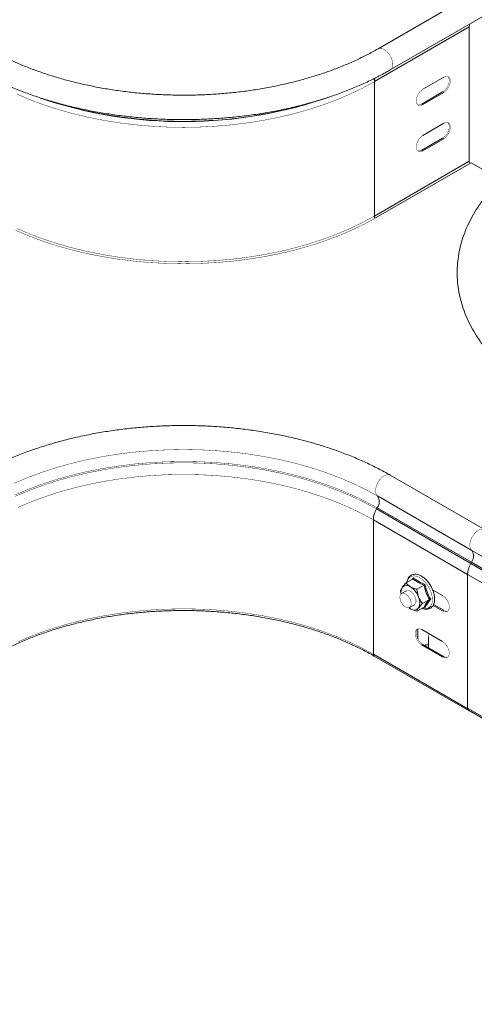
# Model space of a CAD drawing. Header units: millimetres. Extents: x 274 to 1864, y -1378 to 533.
# Tile 7 of 32: x 602 to 772, y -1047 to -681. Entities that reach past the tile are written whole.
import ezdxf

# ---------------------------------------------------------------- set-up
doc = ezdxf.new("R2010")
doc.units = ezdxf.units.MM
doc.linetypes.add('K5LT32768', pattern=[0])
doc.linetypes.add('K5LT32769', pattern=[0])

msp = doc.modelspace()

# ---------------------------------------------------------------- linework, layer by layer
at = {"color": 7, "linetype": 'K5LT32768', "lineweight": 15}
for p, q in [((771.09, -671.29), (735.74, -691.7)), ((740.29, -699.58), (775.64, -679.17)), ((769.74, -683.51), (734.39, -703.92)), ((769.74, -733.52), (769.74, -683.51)), ((752.42, -706.77), (760.2, -702.28)), ((734.39, -753.93), (734.39, -703.92)), ((752.03, -712.26), (759.81, -707.77)), ((760.2, -708), (752.42, -712.49)), ((760.2, -708), (759.81, -707.77)), ((752.42, -712.49), (752.03, -712.26)), ((752.42, -723.92), (760.2, -719.43)), ((752.03, -729.41), (759.81, -724.92)), ((760.2, -725.15), (752.42, -729.64)), ((760.2, -725.15), (759.81, -724.92)), ((752.42, -729.64), (752.03, -729.41)), ((769.74, -733.52), (734.39, -753.93)), ((770.41, -734.11), (735.06, -754.52)), ((781.46, -740.49), (770.41, -734.11)), ((775.38, -870.61), (740.29, -850.34)), ((735.17, -862.93), (735.41, -862.49)), ((734, -916.98), (734, -866.98)), ((960.15, -987.75), (770.64, -878.35)), ((770.52, -882.76), (770.27, -883.2)), ((960.02, -992.16), (770.52, -882.76)), ((959.78, -992.6), (770.27, -883.2)), ((748.78, -888.95), (746.17, -890.45)), ((748.48, -889.12), (748.94, -888.53)), ((958.61, -996.65), (769.11, -887.25)), ((769.11, -887.25), (769.11, -937.01)), ((746.29, -893.36), (744.48, -894.4)), ((752.86, -891.3), (750.25, -892.81)), ((751.43, -890.39), (751.38, -890.42)), ((759.81, -895.14), (756.05, -892.97)), ((754.9, -896.56), (752.29, -898.07)), ((747.79, -900.04), (747.33, -899.66)), ((747.48, -899.6), (749.29, -898.55)), ((752.86, -899.47), (750.25, -900.97)), ((753.23, -899.58), (752.91, -899.45)), ((756.24, -898.79), (759.81, -900.85)), ((760.2, -900.63), (756.41, -898.45)), ((760.2, -900.63), (759.81, -900.85)), ((750.58, -911.28), (750.58, -907.5)), ((759.81, -912.29), (752.03, -907.8)), ((754.54, -910.37), (754.54, -914.51)), ((752.42, -913.29), (752.03, -913.51)), ((752.03, -913.51), (759.81, -918)), ((760.2, -917.78), (752.42, -913.29)), ((753.56, -913.53), (753.2, -913.74)), ((753.56, -913.53), (754.54, -913.53)), ((734.31, -917.67), (769.66, -938.08)), ((760.2, -917.78), (759.81, -918)), ((958.61, -1046.41), (769.11, -937.01)), ((769.48, -937.83), (958.98, -1047.23))]:
    msp.add_line(p, q, dxfattribs=at)
at = {"color": 8, "linetype": 'K5LT32769', "lineweight": 15, "true_color": 0x808080}
for p, q in [((735.54, -858.09), (770.64, -878.35)), ((735.17, -862.93), (770.27, -883.2)), ((735.41, -862.49), (770.52, -882.76)), ((734, -866.98), (769.11, -887.25)), ((734, -916.98), (769.13, -937.26))]:
    msp.add_line(p, q, dxfattribs=at)
at = {"color": 8, "linetype": 'K5LT32769', "true_color": 0x808080, "const_width": 0.15}
for points in [[(735.74, -691.69), (736.25, -691.51), (737.06, -691.54), (737.95, -691.89), (738.84, -692.53), (739.67, -693.41), (740.37, -694.47), (740.88, -695.62), (741.17, -696.77), (741.21, -697.83), (741.01, -698.72), (740.56, -699.37), (740.29, -699.58)], [(735.54, -858.09), (735.06, -857.47), (734.82, -856.61), (734.83, -855.57), (735.09, -854.43), (735.57, -853.27), (736.25, -852.19), (737.06, -851.28), (737.95, -850.61), (738.84, -850.22), (739.67, -850.14), (740.29, -850.34)], [(755.37, -899.08), (755.81, -898.16), (756, -897.02), (755.94, -895.71), (755.62, -894.3), (755.07, -892.88), (754.31, -891.51), (753.39, -890.28), (752.35, -889.24), (751.25, -888.46), (750.16, -887.98), (749.12, -887.81), (748.19, -887.98), (747.44, -888.47), (746.88, -889.26), (746.58, -890.21)]]:
    msp.add_lwpolyline(points, dxfattribs=at)
at = {"color": 7, "linetype": 'K5LT32768', "const_width": 0.15}
for points in [[(759.81, -707.77), (760.65, -707.11), (761.4, -706.19), (761.95, -705.11), (762.25, -704.01), (762.25, -703.01), (761.95, -702.25), (761.74, -702.02)], [(760.2, -702.28), (761.04, -701.97), (761.79, -702.03), (762.34, -702.47), (762.63, -703.24), (762.63, -704.23), (762.34, -705.33), (761.79, -706.41), (761.04, -707.34), (760.2, -708)], [(734.39, -703.92), (729.97, -706.33), (725.3, -708.57), (720.41, -710.65), (715.31, -712.55), (710.02, -714.27), (704.56, -715.81), (698.94, -717.15), (693.2, -718.3), (687.35, -719.24), (681.41, -719.97), (675.41, -720.5), (669.36, -720.82), (663.29, -720.92), (657.22, -720.82), (651.17, -720.5), (645.16, -719.97), (639.22, -719.24), (633.37, -718.3), (627.63, -717.15), (622.02, -715.81), (616.56, -714.27), (611.27, -712.55), (606.17, -710.65), (601.28, -708.57)], [(752.42, -712.49), (751.57, -712.81), (750.83, -712.74), (750.28, -712.3), (749.98, -711.53), (749.98, -710.54), (750.28, -709.44), (750.83, -708.36), (751.57, -707.43), (752.42, -706.77)], [(750.49, -712.53), (751.18, -712.58), (752.03, -712.26)], [(759.81, -724.92), (760.65, -724.26), (761.4, -723.33), (761.95, -722.26), (762.25, -721.15), (762.25, -720.16), (761.95, -719.4), (761.74, -719.16)], [(760.2, -719.43), (761.04, -719.11), (761.79, -719.18), (762.34, -719.62), (762.63, -720.39), (762.63, -721.38), (762.34, -722.48), (761.79, -723.56), (761.04, -724.49), (760.2, -725.15)], [(752.42, -729.64), (751.57, -729.95), (750.83, -729.89), (750.28, -729.44), (749.98, -728.68), (749.98, -727.69), (750.28, -726.59), (750.83, -725.51), (751.57, -724.58), (752.42, -723.92)], [(750.49, -729.68), (751.18, -729.73), (752.03, -729.41)], [(735.06, -754.52), (730.59, -756.94), (725.88, -759.21), (720.95, -761.31), (715.8, -763.23), (710.46, -764.97), (704.94, -766.52), (699.28, -767.87), (693.48, -769.03), (687.58, -769.98), (681.58, -770.72), (675.52, -771.25), (669.42, -771.57), (663.29, -771.68), (657.16, -771.57), (651.05, -771.25), (644.99, -770.72), (639, -769.98), (633.09, -769.03), (627.3, -767.87), (621.63, -766.52), (616.12, -764.97), (610.78, -763.23), (605.63, -761.31), (600.69, -759.21)], [(734.39, -753.93), (729.97, -756.33), (725.3, -758.58), (720.41, -760.65), (715.31, -762.56), (710.02, -764.28), (704.56, -765.81), (698.94, -767.16), (693.2, -768.3), (687.35, -769.24), (681.41, -769.98), (675.41, -770.51), (669.36, -770.82), (663.29, -770.93), (657.22, -770.82), (651.17, -770.51), (645.16, -769.98), (639.22, -769.24), (633.37, -768.3), (627.63, -767.16), (622.02, -765.81), (616.56, -764.28), (611.27, -762.56), (606.17, -760.65), (601.28, -758.58)], [(600.28, -853.36), (605.25, -851.25), (610.43, -849.32), (615.81, -847.57), (621.35, -846.01), (627.06, -844.64), (632.89, -843.48), (638.84, -842.52), (644.87, -841.78), (650.97, -841.24), (657.12, -840.92), (663.29, -840.81), (669.46, -840.92), (675.6, -841.24), (681.71, -841.78), (687.74, -842.52), (693.68, -843.48), (699.52, -844.64), (705.22, -846.01), (710.77, -847.57), (716.15, -849.32), (721.33, -851.25), (726.3, -853.36), (731.04, -855.64), (735.54, -858.09)], [(600.39, -857.78), (605.35, -855.67), (610.52, -853.74), (615.89, -851.99), (621.43, -850.44), (627.12, -849.07), (632.94, -847.91), (638.88, -846.96), (644.9, -846.21), (650.99, -845.68), (657.13, -845.36), (663.29, -845.25), (669.45, -845.36), (675.58, -845.68), (681.67, -846.21), (687.7, -846.96), (693.63, -847.91), (699.46, -849.07), (705.15, -850.44), (710.69, -851.99), (716.05, -853.74), (721.23, -855.67), (726.19, -857.78), (730.92, -860.06), (735.41, -862.49)], [(600.6, -858.23), (605.54, -856.13), (610.7, -854.21), (616.05, -852.46), (621.57, -850.91), (627.24, -849.56), (633.05, -848.4), (638.96, -847.45), (644.97, -846.7), (651.04, -846.17), (657.15, -845.85), (663.29, -845.74), (669.43, -845.85), (675.54, -846.17), (681.61, -846.7), (687.61, -847.45), (693.53, -848.4), (699.33, -849.56), (705.01, -850.91), (710.53, -852.46), (715.88, -854.21), (721.03, -856.13), (725.98, -858.23), (730.69, -860.5), (735.17, -862.93)], [(601.62, -862.36), (606.48, -860.29), (611.55, -858.4), (616.82, -856.68), (622.25, -855.16), (627.83, -853.82), (633.54, -852.68), (639.36, -851.75), (645.26, -851.02), (651.23, -850.49), (657.25, -850.18), (663.29, -850.07), (669.33, -850.18), (675.34, -850.49), (681.31, -851.02), (687.22, -851.75), (693.04, -852.68), (698.75, -853.82), (704.33, -855.16), (709.76, -856.68), (715.02, -858.4), (720.09, -860.29), (724.96, -862.36), (729.6, -864.59), (734, -866.98)], [(775.39, -870.61), (774.92, -870.43), (774.1, -870.45), (773.19, -870.8), (772.28, -871.45), (771.44, -872.35), (770.73, -873.43), (770.22, -874.61), (769.95, -875.77), (769.93, -876.84), (770.16, -877.73), (770.64, -878.35)], [(749.29, -898.55), (749.62, -898.24), (749.88, -897.59), (749.88, -896.74), (749.62, -895.79), (749.15, -894.87), (748.51, -894.07), (747.79, -893.51), (747.06, -893.24), (746.42, -893.29), (746.29, -893.36)], [(743.86, -895.71), (744.01, -894.96), (744.39, -894.46), (744.97, -894.26), (745.67, -894.39), (746.4, -894.84), (747.09, -895.55), (747.64, -896.43), (748, -897.38), (748.1, -898.28), (747.96, -899.03), (747.57, -899.54), (747, -899.73), (746.3, -899.6), (745.56, -899.16), (744.88, -898.45), (744.33, -897.57), (743.97, -896.62), (743.86, -895.71)], [(759.81, -900.85), (760.65, -901.17), (761.4, -901.1), (761.95, -900.66), (762.25, -899.9), (762.25, -898.91), (761.95, -897.81), (761.4, -896.73), (760.65, -895.8), (759.81, -895.14)], [(601.62, -912.36), (606.48, -910.29), (611.55, -908.4), (616.82, -906.69), (622.25, -905.16), (627.83, -903.83), (633.54, -902.69), (639.36, -901.75), (645.26, -901.02), (651.23, -900.5), (657.25, -900.18), (663.29, -900.08), (669.33, -900.18), (675.34, -900.5), (681.31, -901.02), (687.22, -901.75), (693.04, -902.69), (698.75, -903.83), (704.33, -905.16), (709.76, -906.69), (715.02, -908.4), (720.09, -910.29), (724.96, -912.36), (729.6, -914.59), (734, -916.98)], [(747.79, -900.04), (747.33, -899.74), (747.26, -899.69)], [(761.74, -900.9), (761.04, -900.95), (760.2, -900.63)], [(752.03, -907.8), (751.18, -907.48), (750.44, -907.55), (749.89, -907.99), (749.59, -908.75), (749.59, -909.74), (749.89, -910.85), (750.44, -911.93), (751.18, -912.85), (752.03, -913.51)], [(752.42, -913.29), (751.57, -912.63), (750.83, -911.7), (750.28, -910.62), (749.98, -909.52), (749.98, -908.53), (750.28, -907.76), (750.49, -907.53)], [(754.32, -909.12), (754.4, -909.39), (754.54, -910.37)], [(759.81, -918), (760.65, -918.32), (761.4, -918.25), (761.95, -917.81), (762.25, -917.05), (762.25, -916.06), (761.95, -914.95), (761.4, -913.87), (760.65, -912.95), (759.81, -912.29)], [(761.74, -918.04), (761.04, -918.09), (760.2, -917.78)]]:
    msp.add_lwpolyline(points, dxfattribs=at)
at = {"color": 7, "linetype": 'K5LT32768', "lineweight": 15}
for centre, radius, start, end in [((773.93, -683.47), 4.19, 166.6292, 180.513), ((771.17, -733.46), 1.43, 182.3195, 217.4883), ((732.48, -860.2), 3.72, 321.9543, 34.7636), ((742.58, -867.26), 8.59, 149.7172, 178.1227), ((767.59, -880.47), 3.72, 321.9543, 34.7636), ((777.69, -887.53), 8.59, 149.7171, 178.1227), ((747.83, -893.95), 3.58, 149.862, 189.5878), ((746.4, -893.58), 2.2, 50.7518, 139.4672), ((743.65, -898.34), 7.67, 20.2273, 57.3619), ((746.77, -897.72), 4.56, 333.4365, 26.5635), ((749.18, -898.34), 2.2, 230.752, 319.467), ((769.98, -937.11), 0.876, 173.247, 235.4409), ((769.95, -937.59), 0.562, 201.5124, 277.9308)]:
    msp.add_arc(centre, radius, start, end, dxfattribs=at)
at = {"color": 8, "linetype": 'K5LT32769', "lineweight": 15, "true_color": 0x808080}
for centre, radius, start, end in [((738.25, -703.85), 3.87, 160.6959, 181.0059), ((663.25, -552.69), 166.13, 251.3314, 289.323), ((663.3, -550.99), 167.72, 252.1132, 287.721), ((735.81, -753.87), 1.43, 182.3184, 217.4521), ((753.27, -897.45), 2.66, 245.3722, 322.3056), ((734.75, -917.06), 0.755, 174.384, 234.254)]:
    msp.add_arc(centre, radius, start, end, dxfattribs=at)
at = {"color": 7, "linetype": 'K5LT32768', "lineweight": 15}
for points, knots in [([(735.74, -691.7), (735.05, -692.09), (733.04, -693.23), (729.55, -695.02), (725.2, -697.03), (720.65, -698.9), (715.92, -700.63), (711.02, -702.21), (705.97, -703.64), (700.79, -704.9), (695.48, -706.01), (690.08, -706.94), (684.58, -707.7), (679.02, -708.29), (673.41, -708.7), (667.77, -708.93), (662.11, -708.98), (656.45, -708.85), (650.82, -708.55), (645.22, -708.06), (639.69, -707.4), (634.23, -706.57), (628.86, -705.56), (623.6, -704.39), (618.47, -703.06), (613.48, -701.57), (608.65, -699.92), (603.99, -698.13), (599.53, -696.2), (595.34, -694.17), (592.49, -692.64), (591.04, -691.81), (590.84, -691.7)], [0, 0, 0, 0, 0.018249, 0.053063, 0.087897, 0.122749, 0.157623, 0.192518, 0.227434, 0.26237, 0.297325, 0.332296, 0.367281, 0.402277, 0.437282, 0.472294, 0.507309, 0.542324, 0.577338, 0.612346, 0.647345, 0.682334, 0.717309, 0.752268, 0.787208, 0.822127, 0.857023, 0.891894, 0.926739, 0.961558, 0.994531, 1, 1, 1, 1]), ([(586.29, -699.58), (587.04, -700), (589.23, -701.24), (593, -703.18), (597.67, -705.34), (602.53, -707.35), (607.56, -709.19), (612.74, -710.87), (618.07, -712.38), (623.52, -713.72), (629.09, -714.89), (634.75, -715.88), (640.49, -716.68), (646.3, -717.31), (652.15, -717.75), (658.03, -718.01), (663.93, -718.08), (669.83, -717.97), (675.71, -717.67), (681.55, -717.19), (687.34, -716.52), (693.07, -715.68), (698.71, -714.65), (704.25, -713.45), (709.67, -712.07), (714.97, -710.52), (720.12, -708.8), (725.11, -706.92), (729.93, -704.89), (734.56, -702.69), (737.98, -700.9), (739.84, -699.83), (740.29, -699.58)], [0, 0, 0, 0, 0.018379, 0.053145, 0.087899, 0.122638, 0.15736, 0.192064, 0.22675, 0.261419, 0.296072, 0.330712, 0.365339, 0.399957, 0.434567, 0.469173, 0.503776, 0.538378, 0.572983, 0.607592, 0.642207, 0.676831, 0.711467, 0.746117, 0.780782, 0.815466, 0.850171, 0.884897, 0.919645, 0.954416, 0.989209, 1, 1, 1, 1]), ([(798.42, -727.88), (797.68, -728.32), (795.53, -729.58), (792.14, -731.78), (788.35, -734.51), (784.81, -737.37), (781.54, -740.34), (778.54, -743.42), (775.82, -746.6), (773.39, -749.88), (771.27, -753.22), (769.45, -756.64), (767.96, -760.1), (766.77, -763.61), (765.91, -767.14), (765.37, -770.69), (765.15, -774.24), (765.24, -777.79), (765.65, -781.33), (766.38, -784.84), (767.41, -788.32), (768.76, -791.76), (770.41, -795.16), (772.36, -798.49), (774.62, -801.76), (777.17, -804.96), (780.02, -808.06), (783.14, -811.07), (786.52, -813.98), (790.18, -816.76), (794.12, -819.47), (796.97, -821.17), (798.42, -822.04)], [0, 0, 0, 0, 0.018178, 0.052599, 0.087032, 0.121457, 0.155858, 0.190211, 0.224492, 0.258671, 0.292717, 0.326602, 0.360305, 0.393816, 0.42714, 0.460303, 0.493342, 0.526312, 0.559264, 0.592247, 0.625315, 0.658516, 0.691882, 0.725428, 0.759154, 0.793047, 0.827084, 0.861238, 0.89548, 0.929785, 0.964128, 1, 1, 1, 1]), ([(740.29, -850.34), (739.53, -849.92), (737.35, -848.68), (733.57, -846.74), (728.9, -844.58), (724.05, -842.57), (719.02, -840.73), (713.83, -839.05), (708.51, -837.54), (703.05, -836.2), (697.49, -835.03), (691.83, -834.04), (686.08, -833.24), (680.28, -832.61), (674.43, -832.17), (668.54, -831.91), (662.64, -831.84), (656.75, -831.95), (650.87, -832.25), (645.03, -832.73), (639.24, -833.4), (633.51, -834.24), (627.87, -835.27), (622.33, -836.47), (616.9, -837.85), (611.61, -839.4), (606.45, -841.12), (601.46, -843), (596.64, -845.03), (592.01, -847.23), (588.6, -849.02), (586.73, -850.09), (586.29, -850.34)], [0, 0, 0, 0, 0.018379, 0.053145, 0.087899, 0.122638, 0.15736, 0.192064, 0.22675, 0.261419, 0.296072, 0.330712, 0.365339, 0.399957, 0.434567, 0.469173, 0.503776, 0.538378, 0.572983, 0.607592, 0.642207, 0.676831, 0.711467, 0.746117, 0.780782, 0.815466, 0.850171, 0.884897, 0.919645, 0.954417, 0.989209, 1, 1, 1, 1]), ([(752.11, -899.9), (752.25, -899.97), (752.77, -900.21), (753.64, -900.31), (754.66, -900.18), (755.5, -899.74), (756.05, -899.15), (756.47, -898.43), (756.75, -897.55), (756.85, -896.37), (756.73, -895.05), (756.37, -893.68), (755.81, -892.3), (755.07, -890.99), (754.17, -889.8), (753.17, -888.78), (752.09, -887.97), (750.97, -887.42), (749.87, -887.17), (748.83, -887.23), (747.93, -887.62), (747.22, -888.27), (746.75, -889.15), (746.52, -889.83), (746.5, -890.24), (746.5, -890.26)], [0, 0, 0, 0, 0.019483, 0.068772, 0.117097, 0.163514, 0.20573, 0.232078, 0.278736, 0.326446, 0.374991, 0.42362, 0.472141, 0.520601, 0.569098, 0.617709, 0.666549, 0.715704, 0.765051, 0.813722, 0.860601, 0.905985, 0.951268, 0.99784, 1, 1, 1, 1]), ([(748.94, -888.53), (748.94, -888.53), (748.94, -888.57), (748.94, -888.66), (748.91, -888.78), (748.86, -888.89), (748.8, -888.93), (748.78, -888.95)], [0, 0, 0, 0, 0.007919, 0.26754, 0.528595, 0.763815, 1, 1, 1, 1]), ([(752.86, -891.3), (752.1, -890.97), (750.55, -890.29), (749.37, -889.4), (748.78, -888.95)], [0, 0, 0, 0, 0.492146, 1, 1, 1, 1]), ([(748.94, -888.53), (749.08, -888.64), (749.77, -889.22), (751.11, -890.12), (752.56, -890.72), (753.23, -891)], [0, 0, 0, 0, 0.118085, 0.592259, 1, 1, 1, 1]), ([(744.13, -893.35), (744.15, -893.27), (744.23, -892.95), (744.52, -892.49), (744.73, -892.15)], [0, 0, 0, 0, 0.263254, 1, 1, 1, 1]), ([(744.34, -894.58), (744.28, -894.37), (744.17, -893.97), (744.14, -893.55), (744.13, -893.35)], [0, 0, 0, 0, 0.530819, 1, 1, 1, 1]), ([(744.73, -892.15), (744.78, -892.07), (745.13, -891.59), (745.66, -890.99), (746.15, -890.47), (746.17, -890.45)], [0, 0, 0, 0, 0.148484, 0.965571, 1, 1, 1, 1]), ([(746.17, -890.45), (746.58, -890.91), (747.03, -891.42), (747.72, -891.83), (747.79, -891.87)], [0, 0, 0, 0, 0.896038, 1, 1, 1, 1]), ([(747.79, -891.87), (748.4, -892.16), (749.17, -892.53), (750.07, -892.76), (750.25, -892.81)], [0, 0, 0, 0, 0.801464, 1, 1, 1, 1]), ([(750.25, -892.81), (750.36, -893.69), (750.47, -894.68), (750.81, -895.59), (750.85, -895.68)], [0, 0, 0, 0, 0.896038, 1, 1, 1, 1]), ([(753.23, -891), (753.23, -891), (753.2, -891.03), (753.14, -891.09), (753.05, -891.17), (752.95, -891.25), (752.89, -891.28), (752.86, -891.3)], [0, 0, 0, 0, 0.007905, 0.26754, 0.528597, 0.763812, 1, 1, 1, 1]), ([(754.9, -896.56), (754.47, -895.75), (753.6, -894.11), (753.11, -892.25), (752.86, -891.3)], [0, 0, 0, 0, 0.492148, 1, 1, 1, 1]), ([(753.23, -891), (753.28, -891.23), (753.55, -892.4), (754.16, -894.33), (754.99, -895.83), (755.37, -896.53)], [0, 0, 0, 0, 0.118084, 0.592258, 1, 1, 1, 1]), ([(750.85, -895.68), (751.19, -896.37), (751.61, -897.23), (752.18, -897.93), (752.29, -898.07)], [0, 0, 0, 0, 0.801463, 1, 1, 1, 1]), ([(752.86, -899.47), (753.1, -899.05), (753.59, -898.19), (754.46, -897.11), (754.9, -896.56)], [0, 0, 0, 0, 0.492148, 1, 1, 1, 1]), ([(755.37, -896.53), (755.26, -896.66), (754.69, -897.34), (753.85, -898.42), (753.42, -899.21), (753.23, -899.58)], [0, 0, 0, 0, 0.118083, 0.592258, 1, 1, 1, 1]), ([(754.9, -896.56), (754.93, -896.55), (754.99, -896.52), (755.12, -896.5), (755.24, -896.5), (755.33, -896.52), (755.37, -896.53), (755.37, -896.53)], [0, 0, 0, 0, 0.236186, 0.471391, 0.732467, 0.992063, 1, 1, 1, 1]), ([(592.27, -917.67), (592.96, -917.28), (594.99, -916.13), (598.51, -914.32), (602.88, -912.31), (607.46, -910.44), (612.2, -908.72), (617.11, -907.16), (622.17, -905.75), (627.35, -904.51), (632.66, -903.44), (638.06, -902.53), (643.53, -901.81), (649.08, -901.26), (654.66, -900.89), (660.28, -900.71), (665.9, -900.7), (671.52, -900.87), (677.11, -901.23), (682.66, -901.77), (688.14, -902.48), (693.55, -903.37), (698.86, -904.43), (704.05, -905.66), (709.12, -907.05), (714.04, -908.61), (718.8, -910.32), (723.38, -912.18), (727.77, -914.18), (731.4, -916.02), (733.52, -917.22), (734.31, -917.67)], [0, 0, 0, 0, 0.018663, 0.054185, 0.089716, 0.125252, 0.160796, 0.196347, 0.231905, 0.26747, 0.303042, 0.338618, 0.3742, 0.409785, 0.445373, 0.480963, 0.516554, 0.552145, 0.587735, 0.623322, 0.658907, 0.694487, 0.730062, 0.765632, 0.801194, 0.836749, 0.872295, 0.907833, 0.943362, 0.978882, 1, 1, 1, 1]), ([(750.25, -900.97), (749.46, -900.74), (748.57, -900.48), (747.86, -900.08), (747.79, -900.04)], [0, 0, 0, 0, 0.896037, 1, 1, 1, 1]), ([(750.25, -900.97), (750.27, -900.89), (750.36, -900.56), (750.64, -900.1), (750.85, -899.76)], [0, 0, 0, 0, 0.263254, 1, 1, 1, 1]), ([(750.85, -899.76), (750.9, -899.69), (751.25, -899.2), (751.78, -898.61), (752.27, -898.09), (752.29, -898.07)], [0, 0, 0, 0, 0.148484, 0.965571, 1, 1, 1, 1]), ([(752.86, -899.47), (752.89, -899.46), (752.95, -899.43), (753.05, -899.45), (753.14, -899.49), (753.2, -899.55), (753.23, -899.58), (753.23, -899.58)], [0, 0, 0, 0, 0.236192, 0.471401, 0.732459, 0.992095, 1, 1, 1, 1])]:
    msp.add_open_spline(points, degree=3, knots=knots, dxfattribs=at)

doc.saveas('drawing.dxf')
